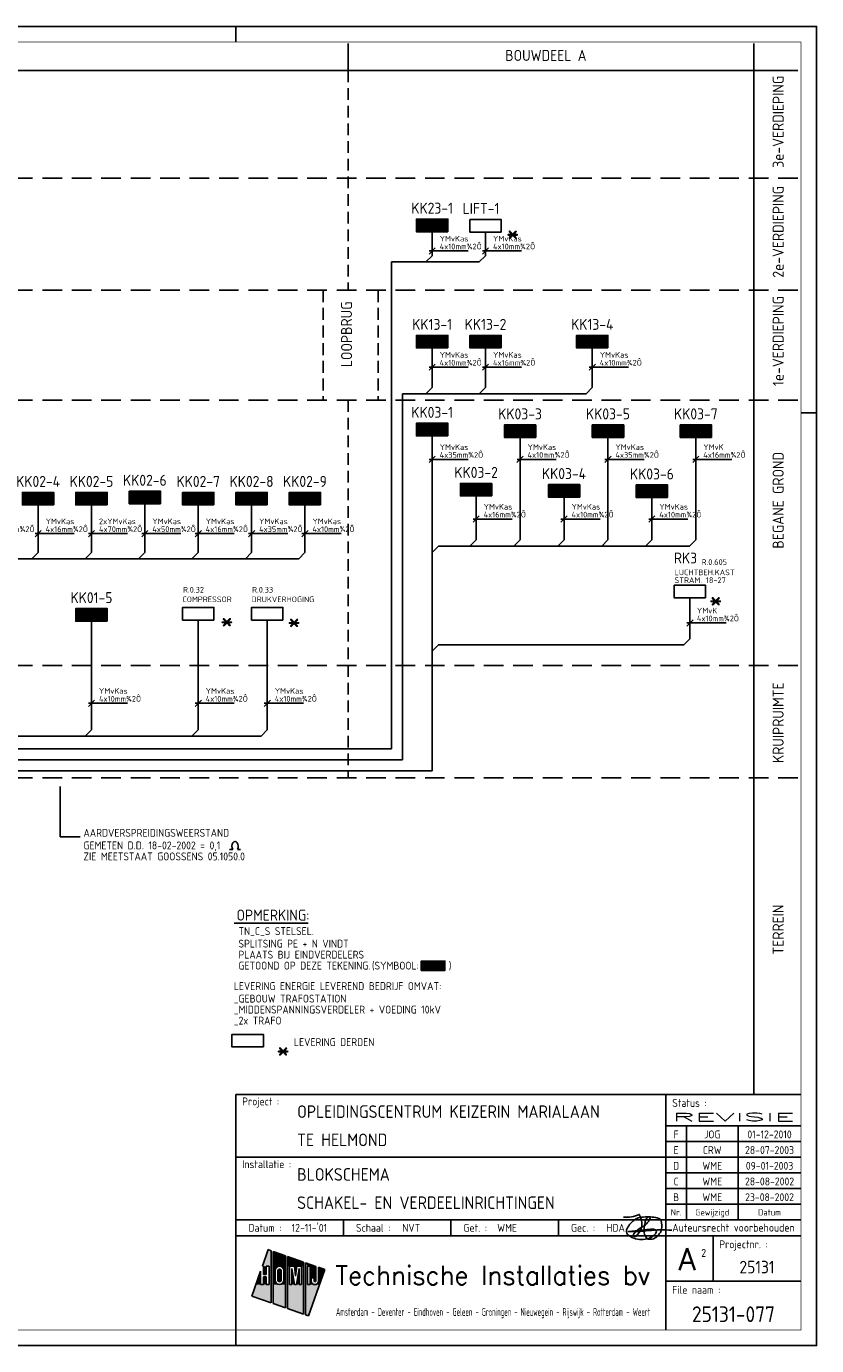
# Model space of a CAD drawing. Header units: millimetres. Extents: x 0 to 594, y 0 to 420.
# Tile 3 of 3: x 342 to 594, y 0 to 420. Entities that reach past the tile are written whole.
import ezdxf
from ezdxf.enums import TextEntityAlignment as Align

# ---------------------------------------------------------------- set-up
doc = ezdxf.new("R2010")
doc.units = ezdxf.units.MM
doc.linetypes.add('B0701', pattern=[9.375, 6.25, -3.125])
doc.linetypes.add('HIDDEN', pattern=[0.375, 0.25, -0.125])
doc.layers.get('0').update_dxf_attribs({"linetype": 'CONTINUOUS'})
for name, color, linetype in [('02-61-50-lijn050', 90, 'CONTINUOUS'), ('40', 10, 'CONTINUOUS'), ('EB62205-_ATTRIB', 2, 'CONTINUOUS'), ('EB63105-_ATTRIB', 2, 'CONTINUOUS'), ('EL$2B---_KADER', 4, 'CONTINUOUS'), ('EL62205-_KRACHT-KAST', 3, 'CONTINUOUS'), ('EL63105-_LICHT-KAST', 3, 'CONTINUOUS'), ('LIJN025', 10, 'CONTINUOUS'), ('LIJN035', 50, 'CONTINUOUS'), ('LIJN050', 90, 'CONTINUOUS'), ('TEKST18', 1, 'CONTINUOUS'), ('TEKST25', 10, 'CONTINUOUS'), ('TEKST35', 2, 'CONTINUOUS'), ('TEKST50', 90, 'CONTINUOUS'), ('TEKST70', 130, 'CONTINUOUS')]:
    doc.layers.add(name, color=color, linetype=linetype)
doc.styles.add('1_8', font='ISO', dxfattribs={"height": 1.8})
doc.styles.add('3_5', font='iso.shx', dxfattribs={"height": 3.5})
doc.styles.add('5_0', font='iso.shx')
doc.styles.add('HELV', font='ROMANS.SHX')
doc.styles.add('ISO', font='ISO.SHX')
doc.styles.add('ROMAND', font='romand')

# ---------------------------------------------------------------- blocks, each defined once
blk = doc.blocks.new('A2')
at = {"layer": 'LIJN025'}
for p, q in [((409, 415), (409, 420)), ((589, 297), (594, 297)), ((546, 80), (546, 5)), ((546, 70), (589, 70)), ((552.5, 70), (552.5, 40)), ((569, 70), (569, 40)), ((546, 65), (589, 65)), ((409, 60), (546, 60)), ((546, 60), (589, 60)), ((546, 55), (589, 55)), ((546, 50), (589, 50)), ((546, 45), (589, 45)), ((409, 40), (589, 40)), ((443.25, 35), (443.25, 40)), ((477.5, 35), (477.5, 40)), ((511.75, 35), (511.75, 40)), ((409, 35), (589, 35)), ((561, 35), (561, 20.5)), ((419.28, 30.55), (417.44, 25.28)), ((420.23, 30.22), (419.28, 30.55)), ((420.23, 13.64), (420.23, 30.22)), ((420.85, 30), (420.85, 13.42)), ((424.81, 28.62), (420.85, 30)), ((417.44, 25.28), (417.78, 25.28)), ((417.78, 25.28), (417.78, 22.62)), ((418.68, 22.62), (418.68, 25.28)), ((418.68, 25.28), (419.58, 25.28)), ((419.58, 25.28), (419.58, 19.41)), ((422.35, 25.18), (422.88, 25.28)), ((422.88, 25.28), (423.41, 25.18)), ((424.81, 12.03), (424.81, 28.62)), ((425.49, 28.38), (425.49, 11.8)), ((430.53, 26.61), (425.49, 28.38)), ((426.1, 25.28), (427.62, 25.28)), ((426.1, 19.41), (426.1, 25.28)), ((427.62, 25.28), (428, 22.14)), ((428, 22.14), (428.38, 25.28)), ((428.38, 25.28), (429.92, 25.28)), ((429.92, 25.28), (429.92, 19.41)), ((430.53, 10.03), (430.53, 26.61)), ((431.21, 26.37), (431.21, 9.79)), ((434.46, 25.24), (431.21, 26.37)), ((431.81, 25.28), (432.69, 25.28)), ((431.81, 19.41), (431.81, 25.28)), ((432.69, 25.28), (432.69, 19.41)), ((434.46, 20.62), (434.46, 25.24)), ((416.88, 23.67), (414.11, 15.78)), ((416.88, 19.41), (416.88, 23.67)), ((417.78, 22.62), (418.68, 22.62)), ((417.78, 21.86), (417.78, 19.41)), ((418.68, 21.86), (417.78, 21.86)), ((418.68, 19.41), (418.68, 21.86)), ((421.51, 23.91), (421.61, 24.43)), ((421.51, 20.8), (421.51, 23.91)), ((421.61, 24.43), (421.9, 24.86)), ((421.9, 24.86), (422.35, 25.18)), ((422.39, 23.89), (422.46, 24.14)), ((422.39, 20.81), (422.39, 23.89)), ((422.46, 24.14), (422.63, 24.32)), ((422.63, 24.32), (422.89, 24.39)), ((422.89, 24.39), (423.13, 24.32)), ((423.13, 24.32), (423.31, 24.14)), ((423.31, 24.14), (423.38, 23.89)), ((423.38, 23.89), (423.38, 20.81)), ((423.41, 25.18), (423.85, 24.88)), ((423.85, 24.88), (424.14, 24.45)), ((424.14, 24.45), (424.25, 23.91)), ((424.25, 23.91), (424.25, 20.8)), ((426.87, 24.56), (426.87, 19.41)), ((427.72, 19.41), (426.87, 24.56)), ((429.15, 24.56), (428.29, 19.41)), ((429.15, 19.41), (429.15, 24.56)), ((432.14, 9.47), (437.31, 24.24)), ((433.02, 21.54), (433.88, 21.54)), ((433.02, 20.61), (433.02, 21.54)), ((433.88, 21.54), (433.88, 20.62)), ((435.31, 24.94), (435.31, 20.61)), ((437.31, 24.24), (435.31, 24.94)), ((417.78, 19.41), (416.88, 19.41)), ((419.58, 19.41), (418.68, 19.41)), ((421.61, 20.28), (421.51, 20.8)), ((421.91, 19.82), (421.61, 20.28)), ((422.37, 19.52), (421.91, 19.82)), ((422.91, 19.41), (422.37, 19.52)), ((422.45, 20.57), (422.39, 20.81)), ((422.64, 20.38), (422.45, 20.57)), ((422.89, 20.32), (422.64, 20.38)), ((423.14, 20.38), (422.89, 20.32)), ((423.43, 19.53), (422.91, 19.41)), ((423.32, 20.56), (423.14, 20.38)), ((423.38, 20.81), (423.32, 20.56)), ((423.86, 19.83), (423.43, 19.53)), ((424.15, 20.26), (423.86, 19.83)), ((424.25, 20.8), (424.15, 20.26)), ((426.87, 19.41), (426.1, 19.41)), ((428.29, 19.41), (427.72, 19.41)), ((429.92, 19.41), (429.15, 19.41)), ((432.69, 19.41), (431.81, 19.41)), ((433.09, 20.16), (433.02, 20.61)), ((433.34, 19.76), (433.09, 20.16)), ((433.7, 19.5), (433.34, 19.76)), ((434.16, 19.41), (433.7, 19.5)), ((433.88, 20.62), (433.97, 20.41)), ((433.97, 20.41), (434.17, 20.33)), ((434.61, 19.5), (434.16, 19.41)), ((434.17, 20.33), (434.37, 20.41)), ((434.37, 20.41), (434.46, 20.62)), ((434.99, 19.77), (434.61, 19.5)), ((435.24, 20.17), (434.99, 19.77)), ((435.31, 20.61), (435.24, 20.17)), ((546, 20.5), (589, 20.5)), ((414.11, 15.78), (420.23, 13.64)), ((420.85, 13.42), (424.81, 12.03)), ((425.49, 11.8), (430.53, 10.03)), ((431.21, 9.79), (432.14, 9.47)), ((409, 0), (409, 5))]:
    blk.add_line(p, q, dxfattribs=at)
blk.add_lwpolyline([(0, 0), (0, 420), (594, 420), (594, 0)], close=True, dxfattribs=at)
for points in [[(417.44, 25.28), (419.28, 30.55), (420.23, 25.28), (420.23, 30.22)], [(420.85, 25.28), (420.85, 30), (424.81, 25.28), (424.81, 28.62)], [(417.78, 22.62), (417.78, 25.28), (418.68, 22.62), (418.68, 25.28)], [(419.58, 19.41), (419.58, 25.28), (420.23, 19.41), (420.23, 25.28)], [(422.35, 25.18), (420.85, 25.28), (422.88, 25.28), (420.85, 25.28)], [(421.9, 24.86), (420.85, 25.28), (422.35, 25.18), (420.85, 25.28)], [(421.61, 24.43), (420.85, 25.28), (421.9, 24.86), (420.85, 25.28)], [(420.85, 23.91), (420.85, 25.28), (421.51, 23.91), (421.61, 24.43)], [(423.41, 25.18), (422.88, 25.28), (423.41, 25.18), (424.81, 25.28)], [(423.85, 24.88), (423.41, 25.18), (423.85, 24.88), (424.81, 25.28)], [(424.14, 24.45), (423.85, 24.88), (424.14, 24.45), (424.81, 25.28)], [(424.25, 23.91), (424.14, 24.45), (424.81, 23.91), (424.81, 25.28)], [(425.49, 25.28), (425.49, 28.38), (430.53, 25.28), (430.53, 26.61)], [(425.49, 19.41), (425.49, 25.28), (426.1, 19.41), (426.1, 25.28)], [(428, 22.14), (427.62, 25.28), (428, 22.14), (428.38, 25.28)], [(429.92, 19.41), (429.92, 25.28), (430.53, 19.41), (430.53, 25.28)], [(432.69, 25.28), (431.21, 26.37), (434.46, 25.24), (431.21, 26.37)], [(431.81, 25.28), (431.21, 26.37), (432.69, 25.28), (431.21, 26.37)], [(431.21, 19.41), (431.21, 26.37), (431.81, 19.41), (431.81, 25.28)], [(432.69, 25.24), (432.69, 25.28), (434.46, 25.24)], [(432.69, 21.54), (432.69, 25.24), (434.46, 21.54), (434.46, 25.24)], [(415.39, 19.41), (416.88, 23.67), (416.88, 19.41), (416.88, 23.67)], [(417.78, 19.41), (417.78, 21.86), (418.68, 19.41), (418.68, 21.86)], [(420.85, 20.8), (420.85, 23.91), (421.51, 20.8), (421.51, 23.91)], [(422.39, 23.89), (422.46, 24.14), (423.38, 23.89), (423.31, 24.14)], [(422.39, 20.81), (422.39, 23.89), (423.38, 20.81), (423.38, 23.89)], [(422.46, 24.14), (422.63, 24.32), (423.31, 24.14), (423.13, 24.32)], [(422.63, 24.32), (422.89, 24.39), (423.13, 24.32), (422.89, 24.39)], [(424.25, 20.8), (424.25, 23.91), (424.81, 20.8), (424.81, 23.91)], [(426.87, 19.41), (426.87, 24.56), (427.72, 19.41), (426.87, 24.56)], [(428.29, 19.41), (429.15, 24.56), (429.15, 19.41), (429.15, 24.56)], [(432.69, 19.41), (432.69, 21.54), (433.02, 20.61), (433.02, 21.54)], [(433.02, 20.61), (433.02, 21.54), (433.09, 20.16), (433.02, 20.61)], [(434.46, 20.62), (433.88, 21.54), (434.46, 20.62), (434.46, 21.54)], [(434.37, 20.41), (433.88, 21.54), (434.46, 20.62), (433.88, 21.54)], [(434.17, 20.33), (433.88, 21.54), (434.37, 20.41), (433.88, 21.54)], [(433.97, 20.41), (433.88, 21.54), (434.17, 20.33), (433.88, 21.54)], [(433.88, 20.62), (433.88, 21.54), (433.97, 20.41), (433.88, 21.54)], [(435.31, 20.61), (435.31, 24.94), (436.04, 20.61), (437.31, 24.24)], [(414.11, 15.78), (415.39, 19.41), (420.23, 13.64), (420.23, 19.41)], [(420.85, 19.41), (421.51, 20.8), (420.85, 19.41), (421.61, 20.28)], [(420.85, 19.41), (420.85, 20.8), (420.85, 19.41), (421.51, 20.8)], [(420.85, 19.41), (421.61, 20.28), (420.85, 19.41), (421.91, 19.82)], [(420.85, 19.41), (421.91, 19.82), (420.85, 19.41), (422.37, 19.52)], [(420.85, 19.41), (422.37, 19.52), (420.85, 19.41), (422.91, 19.41)], [(420.85, 13.42), (420.85, 19.41), (424.81, 12.03), (424.81, 19.41)], [(422.45, 20.57), (422.39, 20.81), (423.32, 20.56), (423.38, 20.81)], [(422.64, 20.38), (422.45, 20.57), (423.14, 20.38), (423.32, 20.56)], [(422.89, 20.32), (422.64, 20.38), (422.89, 20.32), (423.14, 20.38)], [(422.91, 19.41), (423.43, 19.53), (422.91, 19.41), (424.81, 19.41)], [(423.43, 19.53), (423.86, 19.83), (423.43, 19.53), (424.81, 19.41)], [(423.86, 19.83), (424.15, 20.26), (423.86, 19.83), (424.81, 19.41)], [(424.81, 19.41), (424.15, 20.26), (424.81, 20.8), (424.25, 20.8)], [(425.49, 11.8), (425.49, 19.41), (430.53, 10.03), (430.53, 19.41)], [(431.21, 9.79), (431.21, 19.41), (432.14, 9.47), (435.62, 19.41)], [(432.69, 19.41), (433.02, 20.61), (432.69, 19.41), (433.09, 20.16)], [(432.69, 19.41), (433.09, 20.16), (432.69, 19.41), (433.34, 19.76)], [(432.69, 19.41), (433.34, 19.76), (432.69, 19.41), (433.7, 19.5)], [(432.69, 19.41), (433.7, 19.5), (432.69, 19.41), (434.16, 19.41)], [(434.16, 19.41), (435.62, 19.41), (434.61, 19.5), (435.62, 19.41)], [(435.62, 19.41), (434.61, 19.5), (435.62, 19.41), (434.99, 19.77)], [(435.62, 19.41), (434.99, 19.77), (436.04, 20.61), (435.24, 20.17)], [(435.24, 20.17), (435.31, 20.61), (435.24, 20.17), (436.04, 20.61)]]:
    blk.add_solid(points, dxfattribs=at)
at = {"layer": 'LIJN050'}
for p, q in [((589, 80), (409, 80)), ((409, 80), (409, 5))]:
    blk.add_line(p, q, dxfattribs=at)
at = {"layer": 'LIJN050', "const_width": 0.2}
blk.add_lwpolyline([(589, 415), (25, 415), (25, 5), (589, 5)], close=True, dxfattribs=at)
at = {"layer": 'TEKST18', "style": 'ISO'}
for s, p in [('Nr.', (549.25, 41.43)), ('Gewijzigd', (560.75, 41.43)), ('Datum', (579, 41.43))]:
    blk.add_text(s, height=2, dxfattribs=at).set_placement(p, align=Align.CENTER)
at = {"layer": 'TEKST18', "style": 'ISO', "width": 0.67468}
blk.add_text('Amsterdam - Deventer - Eindhoven - Geleen - Groningen - Nieuwegein - Rijswijk - Rotterdam - Weert', height=2.5, dxfattribs=at).set_placement((440.88, 9.47), (541, 9.47), align=Align.FIT)
at = {"layer": 'TEKST25', "style": 'ISO'}
for s, p in [('Project :', (411, 76.5)), ('Status :', (548, 76)), ('Installatie :', (411, 56.5)), ('Datum :', (413, 36.25)), ('Schaal :', (447.25, 36.25)), ('Get. :', (481.5, 36.25)), ('Gec. :', (515.75, 36.25)), ('Projectnr. :', (563, 31)), ('File naam :', (548, 16.5))]:
    blk.add_text(s, height=2.5, dxfattribs=at).set_placement(p)
at = {"layer": 'TEKST25', "style": 'ISO', "width": 1.015814}
blk.add_text('Auteursrecht voorbehouden', height=2.5, dxfattribs=at).set_placement((548, 36.3), (587, 36.3), align=Align.FIT)
at = {"layer": 'TEKST25', "style": 'ROMAND', "width": 2.899115}
blk.add_attdef('STATUS', text='', height=2.5, dxfattribs=at).set_placement((548, 71.5), (587, 71.5), align=Align.FIT)
at = {"layer": 'TEKST25', "style": 'ISO'}
for tag, p in [('E', (549.25, 66)), ('NAAM-E', (560.75, 66)), ('DATUM-E', (579, 66)), ('D', (549.25, 61)), ('NAAM-D', (560.75, 61)), ('DATUM-D', (579, 61)), ('C', (549.25, 56)), ('NAAM-C', (560.75, 56)), ('DATUM-C', (579, 56)), ('B', (549.25, 51)), ('NAAM-B', (560.75, 51)), ('DATUM-B', (579, 51)), ('A', (549.25, 46)), ('NAAM-A', (560.75, 46)), ('DATUM-A', (579, 46))]:
    blk.add_attdef(tag, text='', height=2.5, dxfattribs=at).set_placement(p, align=Align.CENTER)
for tag, p in [('DATUM', (426.75, 36.25)), ('SCHAAL', (462, 36.25)), ('GETEKEND', (492.25, 36.25)), ('GECONTOL.', (527, 36.25)), ('FORMAAT', (557.25, 28.25))]:
    blk.add_attdef(tag, p, '', height=2.5, dxfattribs=at)
at = {"layer": 'TEKST35', "style": 'ISO'}
for tag, p in [('PROJECT', (428.5, 72.5)), ('PLAATS', (428.5, 63.5)), ('INSTALLATIE-REGEL1', (428.5, 52.5)), ('INSTALLATIE-REGEL2', (428.5, 43.5))]:
    blk.add_attdef(tag, p, '', height=4, dxfattribs=at)
blk.add_attdef('PROJ.NR.', text='', height=4, dxfattribs=at).set_placement((575, 23), align=Align.CENTER)
at = {"layer": 'TEKST50', "style": 'HELV', "width": 0.855917}
blk.add_text('Technische Installaties bv', height=6, dxfattribs=at).set_placement((440.72, 19.36), (540.99, 19.36), align=Align.FIT)
at = {"layer": 'TEKST50', "style": 'ISO'}
blk.add_attdef('FILE-NAAM', text='', height=5, dxfattribs=at).set_placement((567.5, 7.5), align=Align.CENTER)
at = {"layer": 'TEKST70', "style": 'HELV'}
blk.add_text('A', height=7, dxfattribs=at).set_placement((552.75, 24), align=Align.CENTER)
blk = doc.blocks.new('ES111261')
for p, q in [((-5, 1.75), (5, 1.75)), ((-5, 1.5), (5, 1.5)), ((-5, 1.25), (5, 1.25)), ((-5, 1), (5, 1)), ((-5, 0.75), (5, 0.75)), ((-5, 0.5), (5, 0.5)), ((-5, 0.25), (5, 0.25)), ((-5, 0), (5, 0)), ((-5, -0.25), (5, -0.25)), ((-5, -0.5), (5, -0.5)), ((-5, -0.75), (5, -0.75)), ((-5, -1), (5, -1)), ((-5, -1.25), (5, -1.25)), ((-5, -1.5), (5, -1.5)), ((-5, -1.75), (5, -1.75)), ((-5, -2), (5, -2))]:
    blk.add_line(p, q)
blk.add_lwpolyline([(-5, -2), (5, -2), (5, 2), (-5, 2)], close=True)
for tag, height, style, flags, p in [('GROEPI', 1.8, '1_8', 9, (0, 9.5)), ('GROEP', 1.8, '1_8', 8, (0, 7.5)), ('CODE', 3.5, '3_5', 8, (0, 4.5)), ('M_CODE', 1.8, '1_8', 9, (0, 0)), ('KAST', 1.8, '1_8', 9, (0, -3.5)), ('VERMOGEN', 1.8, '1_8', 9, (0, -5.5)), ('DOEL', 1.8, '1_8', 9, (0, -7.5)), ('VERMOGENI', 1.8, '1_8', 9, (0, -9.5)), ('DOELI', 1.8, '1_8', 9, (0, -11.5))]:
    blk.add_attdef(tag, text='', height=height, dxfattribs=dict(style=style, flags=flags)).set_placement(p, align=Align.MIDDLE_CENTER)
at = {"style": '1_8', "flags": 9}
blk.add_attdef('RUIMTE', text='', height=1.8, dxfattribs=at).set_placement((0, -9.5), align=Align.MIDDLE)
blk = doc.blocks.new('ES111207')
blk.add_lwpolyline([(5, -2), (-5, -2), (-5, 2), (5, 2)], close=True)
for tag, height, style, flags, p in [('GROEPI', 1.8, '1_8', 9, (0, 9.5)), ('GROEP', 1.8, '1_8', 8, (0, 7.5)), ('CODE', 3.5, '3_5', 8, (0, 4.5)), ('M_CODE', 1.8, '1_8', 9, (0, 0)), ('KAST', 1.8, '1_8', 9, (0, -3.5)), ('VERMOGEN', 1.8, '1_8', 9, (0, -5.5)), ('DOEL', 1.8, '1_8', 9, (0, -7.5)), ('VERMOGENI', 1.8, '1_8', 9, (0, -9.5)), ('DOELI', 1.8, '1_8', 9, (0, -11.5))]:
    blk.add_attdef(tag, text='', height=height, dxfattribs=dict(style=style, flags=flags)).set_placement(p, align=Align.MIDDLE_CENTER)
at = {"style": '1_8', "flags": 9}
blk.add_attdef('RUIMTE', text='', height=1.8, dxfattribs=at).set_placement((0, -9.5), align=Align.MIDDLE)
blk = doc.blocks.new('PRHDAA4')
at = {"layer": '02-61-50-lijn050', "color": 50, "linetype": 'ByBlock', "flags": 128}
blk.add_lwpolyline([(1.04, 2.03, 0.043806), (-6.39, 1.89, -0.031193), (-12.8, 1.6), (-7.61, 2.16, 0.003454), (-5.1, 2.36, -0.231177), (-3.95, 1.92, -0.175519), (-3.92, 1.42, -0.153375), (-4.6, 0.4, -0.056813), (-5.76, -0.34, -0.100205), (-8.11, -0.94, -0.16296), (-12.67, 0.33, -0.379529), (-13.36, 2.09, -0.14016), (-11.01, 5.21, -0.143334), (-9.14, 6.05, -0.06258), (-4.67, 6.18, -0.12688), (-2.65, 5.49, -0.169413), (-2.32, 4.96, -0.095564), (-2.27, 2.38, -0.080055), (-2.63, 1.34, -0.126486), (-4.26, -0.44, -0.214891), (-6.48, -0.78, -0.203106), (-7.05, -0.45, -0.121177), (-7.75, 1.16, -0.121604), (-7.51, 4.45, -0.010614), (-7.31, 5.13, -0.021915), (-7.04, 5.72, -0.15615), (-6.41, 6.24, -0.050224), (-6.16, 6.3, -0.295436), (-5.97, 6.21, -0.250173), (-5.94, 5.68, -0.167384), (-8.57, 2.94, 0.121525), (-11.08, 0.82, 0.14194), (-11.19, 0.5, 0.153562), (-11.18, 0.3, 0.520832), (-10.31, 0.11, 0.362036), (-9.35, 7.05, -0.145439), (-14.41, 6.19)], format="xyb", dxfattribs=at)

msp = doc.modelspace()

# ---------------------------------------------------------------- linework, layer by layer
at = {"layer": 'LIJN025'}
for p, q in [((444.79, 406), (444.79, 414.5)), ((574, 80), (574, 414.5)), ((588, 406), (25, 406)), ((472.52, 349.49), (470.54, 347.51)), ((489.52, 349.49), (487.54, 347.51)), ((470.56, 348.5), (483.03, 348.5)), ((487.56, 348.5), (500.03, 348.5)), ((472.52, 312.49), (470.54, 310.51)), ((470.56, 311.5), (483.03, 311.5)), ((489.52, 312.49), (487.54, 310.51)), ((487.56, 311.5), (500.03, 311.5)), ((523.52, 312.49), (521.54, 310.51)), ((521.56, 311.5), (534.03, 311.5)), ((472.52, 283.13), (470.54, 281.15)), ((470.56, 282.14), (483.03, 282.14)), ((500.52, 283.13), (498.54, 281.15)), ((498.56, 282.14), (511.03, 282.14)), ((528.5, 283.13), (526.52, 281.15)), ((526.54, 282.14), (539.01, 282.14)), ((556.5, 283.13), (554.52, 281.15)), ((554.54, 282.14), (567.01, 282.14)), ((486.52, 264.13), (484.54, 262.15)), ((484.56, 263.14), (497.03, 263.14)), ((514.52, 264.13), (512.54, 262.15)), ((512.56, 263.14), (525.03, 263.14)), ((542.5, 264.13), (540.52, 262.15)), ((540.54, 263.14), (553.01, 263.14)), ((346.99, 259.49), (345.01, 257.51)), ((345.03, 258.5), (357.5, 258.5)), ((363.99, 259.49), (362.01, 257.51)), ((362.03, 258.5), (374.5, 258.5)), ((380.99, 259.49), (379.01, 257.51)), ((379.03, 258.5), (391.5, 258.5)), ((397.99, 259.49), (396.01, 257.51)), ((396.03, 258.5), (408.5, 258.5)), ((414.99, 259.49), (413.01, 257.51)), ((413.03, 258.5), (425.5, 258.5)), ((431.99, 259.49), (430.01, 257.51)), ((430.03, 258.5), (442.5, 258.5)), ((554.66, 231.07), (552.68, 229.09)), ((552.7, 230.08), (565.17, 230.08)), ((363.99, 205.49), (362.01, 203.51)), ((362.03, 204.5), (374.5, 204.5)), ((397.99, 205.49), (396.01, 203.51)), ((396.03, 204.5), (408.5, 204.5)), ((419.99, 205.49), (418.01, 203.51)), ((418.03, 204.5), (430.5, 204.5)), ((353, 178), (353, 162)), ((353, 162), (359.44, 162)), ((407, 158), (408, 158)), ((409.49, 158), (410.49, 158)), ((408.5, 134.5), (432, 134.5))]:
    msp.add_line(p, q, dxfattribs=at)
at = {"layer": 'LIJN025', "linetype": 'HIDDEN', "ltscale": 15}
for p, q in [((444.79, 406), (444.79, 336)), ((436.79, 336), (436.79, 301)), ((454.29, 336), (454.29, 301)), ((444.79, 301), (444.79, 180.78))]:
    msp.add_line(p, q, dxfattribs=at)
at = {"layer": 'LIJN025', "linetype": 'B0701'}
for p, q in [((588, 371.72), (25, 371.72)), ((588, 336), (25, 336)), ((588, 301), (25, 301)), ((588, 216.5), (25, 216.5)), ((588, 180.78), (25, 180.78))]:
    msp.add_line(p, q, dxfattribs=at)
at = {"layer": 'LIJN025'}
msp.add_ellipse((408.75, 159), major_axis=(0, -1.5), ratio=0.666667, start_param=0.841069, end_param=5.442117, dxfattribs=at)
at = {"layer": 'LIJN035'}
for p, q in [((471.53, 347), (471.53, 354.5)), ((488.53, 347), (488.53, 354.5)), ((471.53, 347), (469.53, 345)), ((488.53, 347), (486.53, 345)), ((471.53, 305), (471.53, 317.5)), ((488.53, 305), (488.53, 317.5)), ((522.53, 305), (522.53, 317.5)), ((522.53, 310), (522.53, 305)), ((471.53, 305), (469.53, 303)), ((488.53, 305), (486.53, 303)), ((522.53, 305), (520.53, 303)), ((471.53, 266.5), (471.53, 289.5)), ((499.53, 256.5), (499.53, 289)), ((527.53, 281.5), (527.53, 289)), ((527.53, 256.5), (527.53, 289)), ((555.53, 256.5), (555.53, 289)), ((555.53, 281.5), (555.53, 289)), ((485.53, 256.5), (485.53, 270.5)), ((513.53, 262.5), (513.53, 270)), ((513.53, 256.5), (513.53, 270)), ((541.53, 256.5), (541.53, 270)), ((541.53, 262.5), (541.53, 269.5)), ((346, 252.51), (346, 267.5)), ((363, 252.51), (363, 267.5)), ((380, 252.5), (380, 268)), ((397, 252.5), (397, 267.5)), ((414, 252.49), (414, 267.5)), ((431, 252.49), (431, 267.5)), ((485.53, 256.5), (483.53, 254.5)), ((499.53, 256.5), (497.53, 254.5)), ((513.53, 256.5), (511.53, 254.5)), ((527.53, 256.5), (525.53, 254.5)), ((541.53, 256.5), (539.53, 254.5)), ((555.53, 256.5), (553.53, 254.5)), ((346, 252.51), (344, 250.51)), ((363, 252.51), (361, 250.51)), ((380, 252.51), (378, 250.51)), ((397, 252.5), (395.01, 250.51)), ((414, 252.49), (412.01, 250.51)), ((431, 252.49), (429.01, 250.5)), ((473.57, 254.5), (471.57, 252.5)), ((553.64, 225.05), (553.64, 238.03)), ((397, 196.03), (397, 231)), ((419, 196.03), (419, 231)), ((363, 196.03), (363, 230.5)), ((473.57, 223.06), (471.57, 221.06)), ((553.64, 225.05), (551.64, 223.05)), ((363, 196.03), (361, 194.03)), ((397, 196.03), (395, 194.03)), ((419, 196.03), (417, 194.03))]:
    msp.add_line(p, q, dxfattribs=at)
at = {"layer": 'LIJN050'}
for p, q in [((458.53, 345), (486.53, 345)), ((458.53, 189.99), (458.53, 345)), ((462.03, 303), (520.53, 303)), ((462.03, 186.49), (462.03, 303)), ((471.53, 266.5), (471.53, 182.99)), ((473.53, 254.5), (553.53, 254.5)), ((278.01, 250.5), (429.01, 250.5)), ((473.53, 223.06), (551.66, 223.06)), ((258.01, 194.03), (417, 194.03)), ((253.01, 189.99), (458.53, 189.99)), ((248.01, 186.49), (462.03, 186.49)), ((243.01, 182.99), (471.53, 182.99))]:
    msp.add_line(p, q, dxfattribs=at)

# ---------------------------------------------------------------- block references
at = {"layer": 'EL$2B---_KADER'}
msp.add_blockref('A2', (0, 0), dxfattribs=at).add_auto_attribs({'NAAM-E': 'JOG', 'NAAM-D': 'CRW', 'NAAM-C': 'WME', 'NAAM-B': 'WME', 'NAAM-A': 'WME', 'STATUS': 'REVISIE', 'FILE-NAAM': '25131-077', 'SCHAAL': 'NVT', 'INSTALLATIE-REGEL2': 'SCHAKEL- EN VERDEELINRICHTINGEN', 'INSTALLATIE-REGEL1': 'BLOKSCHEMA', 'DATUM': "12-11-'01", 'PLAATS': 'TE HELMOND', 'PROJECT': 'OPLEIDINGSCENTRUM KEIZERIN MARIALAAN', 'GETEKEND': 'WME', 'GECONTOL.': 'HDA', 'C': 'D', 'B': 'C', 'A': 'B', 'E': 'F', 'D': 'E', 'PROJ.NR.': '25131', 'DATUM-C': '09-01-2003', 'DATUM-B': '28-08-2002', 'DATUM-A': '23-08-2002', 'FORMAAT': '2', 'DATUM-E': '01-12-2010', 'DATUM-D': '28-07-2003'})
at = {"layer": 'EL62205-_KRACHT-KAST'}
ref = msp.add_blockref('ES111207', (553.64, 240.05), dxfattribs=at)
ref.add_attrib('CODE', 'RK3', dxfattribs={"layer": 'EB62205-_ATTRIB', "color": 3, "height": 3.5, "style": '3_5', "flags": 8}).set_placement((552.21, 250.74), align=Align.MIDDLE_CENTER)
at = {"layer": 'EL62205-_KRACHT-KAST', "xscale": 0.75, "yscale": 0.75, "zscale": 0.75}
msp.add_blockref('ES111261', (471.82, 120.93), dxfattribs=at)
at = {"layer": 'EL63105-_LICHT-KAST'}
ref = msp.add_blockref('ES111261', (471.53, 356.63), dxfattribs=dict(at, xscale=-1))
ref.add_attrib('CODE', 'KK23-1', dxfattribs={"layer": 'EB63105-_ATTRIB', "color": 3, "height": 3.5, "style": '3_5', "flags": 8}).set_placement((471.53, 362.13), align=Align.MIDDLE_CENTER)
ref = msp.add_blockref('ES111207', (488.53, 356.5), dxfattribs=at)
ref.add_attrib('CODE', 'LIFT-1', dxfattribs={"layer": 'EB63105-_ATTRIB', "color": 3, "height": 3.5, "style": '3_5', "flags": 8}).set_placement((487.08, 362.04), align=Align.MIDDLE_CENTER)
ref = msp.add_blockref('ES111261', (471.53, 319.63), dxfattribs=dict(at, xscale=-1))
ref.add_attrib('CODE', 'KK13-1', dxfattribs={"layer": 'EB63105-_ATTRIB', "color": 3, "height": 3.5, "style": '3_5', "flags": 8}).set_placement((471.53, 325.13), align=Align.MIDDLE_CENTER)
ref = msp.add_blockref('ES111261', (488.53, 319.63), dxfattribs=dict(at, xscale=-1))
ref.add_attrib('CODE', 'KK13-2', dxfattribs={"layer": 'EB63105-_ATTRIB', "color": 3, "height": 3.5, "style": '3_5', "flags": 8}).set_placement((488.53, 325.13), align=Align.MIDDLE_CENTER)
ref = msp.add_blockref('ES111261', (522.53, 319.63), dxfattribs=dict(at, xscale=-1))
ref.add_attrib('CODE', 'KK13-4', dxfattribs={"layer": 'EB63105-_ATTRIB', "color": 3, "height": 3.5, "style": '3_5', "flags": 8}).set_placement((522.53, 325.13), align=Align.MIDDLE_CENTER)
ref = msp.add_blockref('ES111261', (471.53, 291.63), dxfattribs=dict(at, xscale=-1))
ref.add_attrib('CODE', 'KK03-1', dxfattribs={"layer": 'EB63105-_ATTRIB', "color": 3, "height": 3.5, "style": '3_5', "flags": 8}).set_placement((471.53, 297.13), align=Align.MIDDLE_CENTER)
ref = msp.add_blockref('ES111261', (499.53, 291.13), dxfattribs=dict(at, xscale=-1))
ref.add_attrib('CODE', 'KK03-3', dxfattribs={"layer": 'EB63105-_ATTRIB', "color": 3, "height": 3.5, "style": '3_5', "flags": 8}).set_placement((499.53, 296.63), align=Align.MIDDLE_CENTER)
ref = msp.add_blockref('ES111261', (527.53, 291.13), dxfattribs=dict(at, xscale=-1))
ref.add_attrib('CODE', 'KK03-5', dxfattribs={"layer": 'EB63105-_ATTRIB', "color": 3, "height": 3.5, "style": '3_5', "flags": 8}).set_placement((527.53, 296.63), align=Align.MIDDLE_CENTER)
ref = msp.add_blockref('ES111261', (555.53, 291.13), dxfattribs=dict(at, xscale=-1))
ref.add_attrib('CODE', 'KK03-7', dxfattribs={"layer": 'EB63105-_ATTRIB', "color": 3, "height": 3.5, "style": '3_5', "flags": 8}).set_placement((555.53, 296.63), align=Align.MIDDLE_CENTER)
ref = msp.add_blockref('ES111261', (380, 270), dxfattribs=dict(at, xscale=-1))
ref.add_attrib('CODE', 'KK02-6', dxfattribs={"layer": 'EB63105-_ATTRIB', "color": 3, "height": 3.5, "style": '3_5', "flags": 8}).set_placement((380, 275.5), align=Align.MIDDLE_CENTER)
ref = msp.add_blockref('ES111261', (485.53, 272.5), dxfattribs=dict(at, xscale=-1))
ref.add_attrib('CODE', 'KK03-2', dxfattribs={"layer": 'EB63105-_ATTRIB', "color": 3, "height": 3.5, "style": '3_5', "flags": 8}).set_placement((485.53, 278), align=Align.MIDDLE_CENTER)
ref = msp.add_blockref('ES111261', (513.53, 272.13), dxfattribs=dict(at, xscale=-1))
ref.add_attrib('CODE', 'KK03-4', dxfattribs={"layer": 'EB63105-_ATTRIB', "color": 3, "height": 3.5, "style": '3_5', "flags": 8}).set_placement((513.53, 277.63), align=Align.MIDDLE_CENTER)
ref = msp.add_blockref('ES111261', (541.53, 272), dxfattribs=dict(at, xscale=-1))
ref.add_attrib('CODE', 'KK03-6', dxfattribs={"layer": 'EB63105-_ATTRIB', "color": 3, "height": 3.5, "style": '3_5', "flags": 8}).set_placement((541.53, 277.5), align=Align.MIDDLE_CENTER)
ref = msp.add_blockref('ES111261', (346, 269.63), dxfattribs=dict(at, xscale=-1))
ref.add_attrib('CODE', 'KK02-4', dxfattribs={"layer": 'EB63105-_ATTRIB', "color": 3, "height": 3.5, "style": '3_5', "flags": 8}).set_placement((346, 275.13), align=Align.MIDDLE_CENTER)
ref = msp.add_blockref('ES111261', (363, 269.63), dxfattribs=dict(at, xscale=-1))
ref.add_attrib('CODE', 'KK02-5', dxfattribs={"layer": 'EB63105-_ATTRIB', "color": 3, "height": 3.5, "style": '3_5', "flags": 8}).set_placement((363, 275.13), align=Align.MIDDLE_CENTER)
ref = msp.add_blockref('ES111261', (397, 269.63), dxfattribs=dict(at, xscale=-1))
ref.add_attrib('CODE', 'KK02-7', dxfattribs={"layer": 'EB63105-_ATTRIB', "color": 3, "height": 3.5, "style": '3_5', "flags": 8}).set_placement((397, 275.13), align=Align.MIDDLE_CENTER)
ref = msp.add_blockref('ES111261', (414, 269.63), dxfattribs=dict(at, xscale=-1))
ref.add_attrib('CODE', 'KK02-8', dxfattribs={"layer": 'EB63105-_ATTRIB', "color": 3, "height": 3.5, "style": '3_5', "flags": 8}).set_placement((414, 275.13), align=Align.MIDDLE_CENTER)
ref = msp.add_blockref('ES111261', (431, 269.63), dxfattribs=dict(at, xscale=-1))
ref.add_attrib('CODE', 'KK02-9', dxfattribs={"layer": 'EB63105-_ATTRIB', "color": 3, "height": 3.5, "style": '3_5', "flags": 8}).set_placement((431, 275.13), align=Align.MIDDLE_CENTER)
ref = msp.add_blockref('ES111261', (363, 232.63), dxfattribs=dict(at, xscale=-1))
ref.add_attrib('CODE', 'KK01-5', dxfattribs={"layer": 'EB63105-_ATTRIB', "color": 3, "height": 3.5, "style": '3_5', "flags": 8}).set_placement((363, 238.13), align=Align.MIDDLE_CENTER)
for p in [(397, 233), (419, 233), (412.74, 97.07)]:
    msp.add_blockref('ES111207', p, dxfattribs=at)
at = {"layer": 'TEKST25'}
msp.add_blockref('PRHDAA4', (546.84, 34.72), dxfattribs=at)

# ---------------------------------------------------------------- texts
at = {"layer": '40', "style": 'ISO'}
for s, p in [('AARDVERSPREIDINGSWEERSTAND', (360.44, 162)), ('GEMETEN D.D. 18-02-2002 = 0,1', (360.44, 158)), ('ZIE MEETSTAAT GOOSSENS 05.1050.0', (360.44, 154.5)), ('TN_C_S STELSEL.', (409.83, 130.72)), ('SPLITSING PE + N VINDT', (409.83, 126.72)), ('GETOOND OP DEZE TEKENING.', (409.83, 119.72)), ('PLAATS BIJ EINDVERDELERS', (409.83, 123.22)), ('(SYMBOOL:  ', (452.33, 119.72)), (')', (476.83, 119.72)), ('LEVERING ENERGIE LEVEREND BEDRIJF OMVAT:', (408.33, 113.22)), ('_GEBOUW TRAFOSTATION', (408.33, 109.22)), ('_MIDDENSPANNINGSVERDELER + VOEDING 10kV', (408.33, 105.72)), ('_2x TRAFO', (408.33, 102.22)), ('LEVERING DERDEN', (427.5, 95.38))]:
    msp.add_text(s, height=2.5, dxfattribs=at).set_placement(p)
at = {"layer": 'TEKST18'}
for s, height, style, p in [('*', 7.2, 'ISO', (494.99, 350.82)), ('YMvKas', 1.8, 'ISO', (473.91, 351.52)), ('YMvKas', 1.8, 'ISO', (490.91, 351.52)), ('4x10mm¾2Ô', 1.8, 'ISO', (473.91, 349.02)), ('4x10mm¾2Ô', 1.8, 'ISO', (490.91, 349.02)), ('YMvKas', 1.8, 'ISO', (473.91, 314.52)), ('YMvKas', 1.8, 'ISO', (490.91, 314.52)), ('YMvKas', 1.8, 'ISO', (524.91, 314.52)), ('4x10mm¾2Ô', 1.8, 'ISO', (473.91, 312.02)), ('4x16mm¾2Ô', 1.8, 'ISO', (490.91, 312.02)), ('4x10mm¾2Ô', 1.8, 'ISO', (524.91, 312.02)), ('YMvKas', 1.8, 'ISO', (473.91, 285.16)), ('YMvKas', 1.8, 'ISO', (501.91, 285.16)), ('YMvKas', 1.8, 'ISO', (529.89, 285.16)), ('YMvK', 1.8, 'ISO', (557.89, 285.16)), ('4x35mm¾2Ô', 1.8, 'ISO', (473.91, 282.66)), ('4x10mm¾2Ô', 1.8, 'ISO', (501.91, 282.66)), ('4x35mm¾2Ô', 1.8, 'ISO', (529.89, 282.66)), ('4x16mm¾2Ô', 1.8, 'ISO', (557.89, 282.66)), ('YMvKas', 1.8, 'ISO', (487.91, 266.16)), ('4x16mm¾2Ô', 1.8, 'ISO', (487.91, 263.66)), ('YMvKas', 1.8, 'ISO', (515.91, 266.16)), ('4x10mm¾2Ô', 1.8, 'ISO', (515.91, 263.66)), ('YMvKas', 1.8, 'ISO', (543.89, 266.16)), ('4x10mm¾2Ô', 1.8, 'ISO', (543.89, 263.66)), ('4x16mm¾2Ô', 1.8, 'ISO', (331.38, 259.02)), ('YMvKas', 1.8, 'ISO', (348.38, 261.52)), ('4x16mm¾2Ô', 1.8, 'ISO', (348.38, 259.02)), ('4x70mm¾2Ô', 1.8, 'ISO', (365.38, 259.02)), ('2xYMvKas', 1.8, 'ISO', (365.38, 261.52)), ('YMvKas', 1.8, 'ISO', (382.38, 261.52)), ('4x50mm¾2Ô', 1.8, 'ISO', (382.38, 259.02)), ('YMvKas', 1.8, 'ISO', (399.38, 261.52)), ('4x16mm¾2Ô', 1.8, 'ISO', (399.38, 259.02)), ('YMvKas', 1.8, 'ISO', (416.38, 261.52)), ('4x35mm¾2Ô', 1.8, 'ISO', (416.38, 259.02)), ('YMvKas', 1.8, 'ISO', (433.38, 261.52)), ('4x10mm¾2Ô', 1.8, 'ISO', (433.38, 259.02)), ('R.0.605', 1.8, '5_0', (557.34, 248.54)), ('STRAM. 18-27', 1.8, '5_0', (548.73, 242.8)), ('LUCHTBEH.KAST', 1.8, '5_0', (548.73, 245.27)), ('R.0.32', 1.8, '5_0', (392.14, 239.73)), ('R.0.33', 1.8, '5_0', (414.14, 239.73)), ('*', 7.2, 'ISO', (559.66, 234.12)), ('COMPRESSOR', 1.8, '5_0', (391.98, 236.69)), ('*', 7.2, 'ISO', (403.92, 227.46)), ('DRUKVERHOGING', 1.8, '5_0', (413.98, 236.69)), ('*', 7.2, 'ISO', (425.33, 227.25)), ('YMvK', 1.8, 'ISO', (555.85, 233.1)), ('4x10mm¾2Ô', 1.8, 'ISO', (555.85, 230.6)), ('YMvKas', 1.8, 'ISO', (365.38, 207.52)), ('4x10mm¾2Ô', 1.8, 'ISO', (365.38, 205.02)), ('YMvKas', 1.8, 'ISO', (399.38, 207.52)), ('4x10mm¾2Ô', 1.8, 'ISO', (399.38, 205.02)), ('YMvKas', 1.8, 'ISO', (421.38, 207.52)), ('4x10mm¾2Ô', 1.8, 'ISO', (421.38, 205.02)), ('*', 7.2, 'ISO', (421.83, 90.81))]:
    msp.add_text(s, height=height, dxfattribs=dict(at, style=style)).set_placement(p)
at = {"layer": 'TEKST35'}
for s, style, p in [('BOUWDEEL A', '5_0', (494.79, 409)), ('OPMERKING:', 'ISO', (409.19, 135.31))]:
    msp.add_text(s, height=3.5, dxfattribs=dict(at, style=style)).set_placement(p)
at = {"layer": 'TEKST35', "style": '5_0'}
for s, p in [('3e-VERDIEPING', (583.5, 375)), ('2e-VERDIEPING', (583.5, 340)), ('LOOPBRUG', (446, 311.5)), ('1e-VERDIEPING', (583.5, 305.5)), ('BEGANE GROND', (583.5, 253.73)), ('KRUIPRUIMTE', (583.5, 185.5)), ('TERREIN', (583.5, 124.5))]:
    msp.add_text(s, height=3.5, rotation=90, dxfattribs=at).set_placement(p)

doc.saveas('drawing.dxf')
